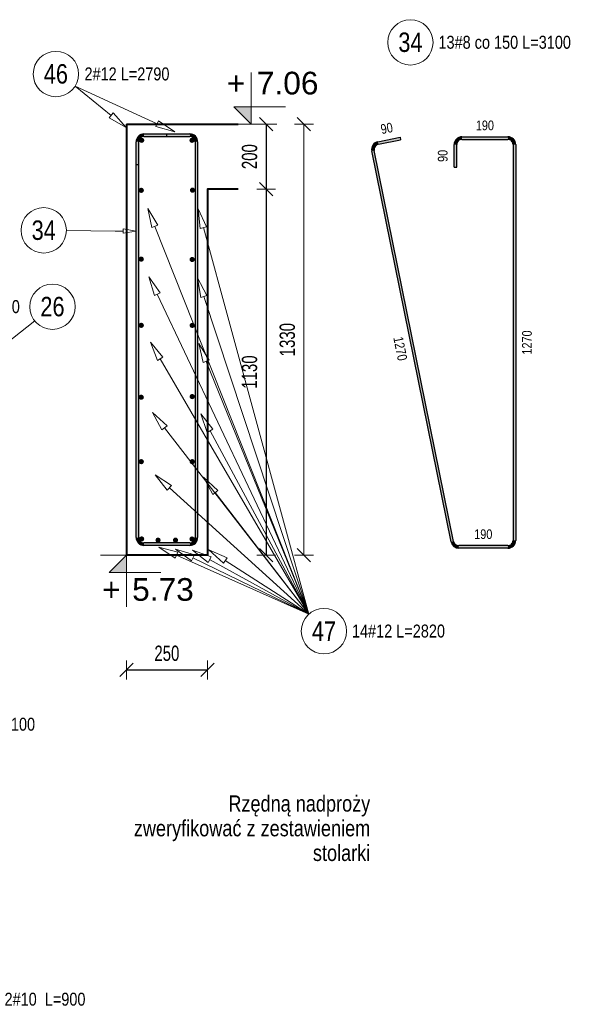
# Model space of a CAD drawing. Extents: x -1906120 to 89837, y -39133 to 303704.
# Tile 43 of 55: x 52731 to 54470, y -8372 to -5332. Entities that reach past the tile are written whole.
import ezdxf
from ezdxf.enums import TextEntityAlignment as Align

# ---------------------------------------------------------------- set-up
doc = ezdxf.new("R2010")
doc.units = 0
doc.header["$LTSCALE"] = 10
doc.header["$MEASUREMENT"] = 0
for name, color, linetype, lineweight in [('P-Opis', 1, 'Continuous', 18), ('P-Wymiar', 254, 'Continuous', 9), ('RCAD_deskowanie', 3, 'Continuous', 40)]:
    doc.layers.add(name, color=color, linetype=linetype, lineweight=lineweight)
for name, color, linetype in [('RCAD_kształt pręta', 7, 'Continuous'), ('RCAD_opis kształtu pręta', 7, 'Continuous'), ('RCAD_opis rozkładu', 7, 'Continuous'), ('RCAD_pręt wyrzucony', 130, 'Continuous'), ('RCAD_pręty punktowe', 7, 'Continuous'), ('RCAD_symbole graficzne', 7, 'Continuous')]:
    doc.layers.add(name, color=color, linetype=linetype)
doc.styles.add('_Fd Opis', font='arial.ttf')
doc.styles.add('ROMANS', font='arial.ttf', dxfattribs={"width": 0.7})
doc.styles.add('style1', font='arial.ttf', dxfattribs={"width": 0.8})
doc.dimstyles.new('A25', dxfattribs={"dimscale": 27, "dimtxt": 1.75, "dimasz": 0.06, "dimexe": 0, "dimexo": 0, "dimgap": 1, "dimtad": 1, "dimdec": 4, "dimrnd": 0.1, "dimdsep": 46, "dimtxsty": 'ROMANS', "dimblk": '[[[[[[[[', "dimcen": 2, "dimdle": 2, "dimse1": 1, "dimse2": 1, "dimclrd": 256, "dimclrt": 1, "dimadec": 0, "dimazin": 0, "dimtfac": 1, "dimtdec": 4, "dimtix": 1, "dimtmove": 2, "dimatfit": 3, "dimldrblk": '[[[[[[[[', "dimfxl": 0, "dimtvp": 0.6, "dimtolj": 1, "dimlwd": -1, "dimarcsym": 0})

# ---------------------------------------------------------------- blocks, each defined once
blk = doc.blocks.new('[[[[[[[[')
at = {"layer": 'P-Wymiar'}
for p, q in [((-12.72792206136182, -12.72792206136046), (12.72792206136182, 12.72792206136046)), ((0, 0), (-4.628327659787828, 0)), ((1.818989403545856e-12, 18.00000000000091), (1.818989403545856e-12, -18.00000000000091))]:
    blk.add_line(p, q, dxfattribs=at)
blk = doc.blocks.new('*D268')
at = {"layer": 'Defpoints', "color": 0, "transparency": 16777216}
for p in [(53309.80493906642, -5655.22609593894), (53320.85104801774, -6985.22609593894), (53607.82374298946, -6985.22609593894)]:
    blk.add_point(p, dxfattribs=at)
at = {"layer": 'P-Wymiar', "transparency": 16777216}
blk.add_line((53607.82374298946, -5656.846095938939), (53607.82374298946, -6983.60609593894), dxfattribs=at)
at = {"layer": 'P-Wymiar', "transparency": 16777216, "xscale": 1.62, "yscale": 1.62, "zscale": 1.62}
for p, rotation in [((53607.82374298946, -5655.22609593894), 90), ((53607.82374298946, -6985.22609593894), 270)]:
    blk.add_blockref('[[[[[[[[', p, dxfattribs=dict(at, rotation=rotation))
at = {"layer": 'P-Wymiar', "color": 1, "transparency": 16777216, "insert": (53556.68305403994, -6320.226095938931), "char_height": 47.25, "attachment_point": 5, "rotation": 90, "style": 'ROMANS'}
blk.add_mtext('\\A1;1330', dxfattribs=at)
blk = doc.blocks.new('*D271')
at = {"transparency": 16777216}
blk.add_line((53491.17889151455, -5656.846095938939), (53491.17889151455, -5853.606095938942), dxfattribs=at)
at = {"layer": 'Defpoints', "color": 0, "transparency": 16777216}
for p in [(53404.88585225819, -5655.22609593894), (53404.88585225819, -5855.226095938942), (53491.17889151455, -5855.226095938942)]:
    blk.add_point(p, dxfattribs=at)
at = {"transparency": 16777216, "xscale": 1.62, "yscale": 1.62, "zscale": 1.62}
for p, rotation in [((53491.17889151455, -5655.22609593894), 90), ((53491.17889151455, -5855.226095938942), 270)]:
    blk.add_blockref('[[[[[[[[', p, dxfattribs=dict(at, rotation=rotation))
at = {"color": 1, "transparency": 16777216, "insert": (53440.0543178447, -5755.226095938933), "char_height": 47.25, "attachment_point": 5, "rotation": 90, "style": 'ROMANS'}
blk.add_mtext('\\A1;200', dxfattribs=at)
blk = doc.blocks.new('*D272')
at = {"transparency": 16777216}
blk.add_line((53491.17889151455, -5856.846095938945), (53491.17889151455, -6983.60609593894), dxfattribs=at)
at = {"layer": 'Defpoints', "color": 0, "transparency": 16777216}
for p in [(53491.17889151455, -5855.226095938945), (53309.80493906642, -6985.22609593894), (53491.17889151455, -6985.22609593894)]:
    blk.add_point(p, dxfattribs=at)
at = {"transparency": 16777216, "xscale": 1.62, "yscale": 1.62, "zscale": 1.62}
for p, rotation in [((53491.17889151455, -5855.226095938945), 90), ((53491.17889151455, -6985.22609593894), 270)]:
    blk.add_blockref('[[[[[[[[', p, dxfattribs=dict(at, rotation=rotation))
at = {"color": 1, "transparency": 16777216, "insert": (53440.03820256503, -6420.226095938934), "char_height": 47.25, "attachment_point": 5, "rotation": 90, "style": 'ROMANS'}
blk.add_mtext('\\A1;1130', dxfattribs=at)
blk = doc.blocks.new('*D273')
at = {"transparency": 16777216}
blk.add_line((53061.42493906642, -7339.74213380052), (53308.18493906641, -7339.74213380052), dxfattribs=at)
at = {"layer": 'Defpoints', "color": 0, "transparency": 16777216}
for p in [(53059.80493906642, -6985.22609593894), (53309.80493906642, -6985.22609593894), (53309.80493906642, -7339.74213380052)]:
    blk.add_point(p, dxfattribs=at)
at = {"transparency": 16777216, "xscale": 1.62, "yscale": 1.62, "zscale": 1.62, "rotation": 180}
blk.add_blockref('[[[[[[[[', (53059.80493906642, -7339.74213380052), dxfattribs=at)
at = {"transparency": 16777216, "xscale": 1.62, "yscale": 1.62, "zscale": 1.62}
blk.add_blockref('[[[[[[[[', (53309.80493906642, -7339.74213380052), dxfattribs=at)
at = {"color": 1, "transparency": 16777216, "insert": (53184.80493906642, -7288.61756013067), "char_height": 47.25, "attachment_point": 5, "style": 'ROMANS'}
blk.add_mtext('\\A1;250', dxfattribs=at)

msp = doc.modelspace()

# ---------------------------------------------------------------- hatches: boundary and pattern name
h = msp.add_hatch(color=1)
edge = h.paths.add_edge_path(flags=0)
edge.add_arc((53105.80493906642, -5859.227841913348), 8, 0, 360, ccw=False)
h = msp.add_hatch(color=1)
edge = h.paths.add_edge_path(flags=0)
edge.add_arc((53263.80493906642, -5858.676714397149), 8, 0, 360, ccw=False)
h = msp.add_hatch(color=1)
edge = h.paths.add_edge_path(flags=0)
edge.add_arc((53105.80493906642, -6071.592190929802), 8, 0, 360, ccw=False)
h = msp.add_hatch(color=1)
edge = h.paths.add_edge_path(flags=0)
edge.add_arc((53262.97642599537, -6072.805033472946), 8, 0, 360, ccw=False)
h = msp.add_hatch(color=1)
edge = h.paths.add_edge_path(flags=0)
edge.add_arc((53105.80493906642, -6275.980259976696), 8, 0, 360, ccw=False)
h = msp.add_hatch(color=1)
edge = h.paths.add_edge_path(flags=0)
edge.add_arc((53262.97642599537, -6276.114441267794), 8, 0, 360, ccw=False)
h = msp.add_hatch(color=1)
edge = h.paths.add_edge_path(flags=0)
edge.add_arc((53105.80493906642, -6497.996884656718), 8, 0, 360, ccw=False)
h = msp.add_hatch(color=1)
edge = h.paths.add_edge_path(flags=0)
edge.add_arc((53262.97642599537, -6495.969835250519), 8, 0, 360, ccw=False)
h = msp.add_hatch(color=1)
edge = h.paths.add_edge_path(flags=0)
edge.add_arc((53105.80493906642, -6696.827503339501), 8, 0, 360, ccw=False)
h = msp.add_hatch(color=1)
edge = h.paths.add_edge_path(flags=0)
edge.add_arc((53262.97642599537, -6696.827503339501), 8, 0, 360, ccw=False)
h = msp.add_hatch(color=1)
edge = h.paths.add_edge_path(flags=0)
edge.add_arc((53106.94982903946, -6935.350106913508), 8, 0, 360, ccw=False)
h = msp.add_hatch(color=1)
edge = h.paths.add_edge_path(flags=0)
edge.add_arc((53262.40762398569, -6935.7432357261), 8, 0, 360, ccw=False)
h = msp.add_hatch(color=1)
edge = h.paths.add_edge_path(flags=0)
edge.add_arc((53157.51290233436, -6939.226095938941), 8, 0, 360, ccw=False)
h = msp.add_hatch(color=1)
edge = h.paths.add_edge_path(flags=0)
edge.add_arc((53211.51290233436, -6939.226095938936), 8, 0, 360, ccw=False)
at = {"layer": 'RCAD_kształt pręta'}
h = msp.add_hatch(color=4, dxfattribs=at)
edge = h.paths.add_edge_path(flags=0)
edge.add_line((53113.80493906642, -5685.22609593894), (53113.80493906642, -5693.22609593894))
edge.add_arc((53113.8049390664, -5709.226095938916), 15.99999999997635, 89.99999999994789, 180.0000000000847)
edge.add_line((53097.80493906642, -5709.22609593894), (53089.80493906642, -5709.22609593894))
edge.add_arc((53113.80493906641, -5709.226095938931), 23.99999999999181, 449.9999999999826, 540.0000000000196, ccw=False)
h = msp.add_hatch(color=4, dxfattribs=at)
edge = h.paths.add_edge_path(flags=0)
edge.add_line((53113.80493906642, -5685.22609593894), (53113.80493906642, -5693.22609593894))
edge.add_arc((53113.8049390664, -5709.226095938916), 15.99999999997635, 89.99999999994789, 180.0000000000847)
edge.add_line((53097.80493906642, -5709.22609593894), (53089.80493906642, -5709.22609593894))
edge.add_arc((53113.80493906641, -5709.226095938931), 23.99999999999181, 449.9999999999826, 540.0000000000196, ccw=False)
for points in [[(53097.80493906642, -5779.22609593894), (53089.80493906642, -5779.22609593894), (53089.80493906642, -5709.22609593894), (53097.80493906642, -5709.22609593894)], [(53097.80493906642, -6931.22609593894), (53089.80493906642, -6931.22609593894), (53089.80493906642, -5709.22609593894), (53097.80493906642, -5709.22609593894)], [(53113.80493906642, -5693.22609593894), (53113.80493906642, -5685.22609593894), (53255.80493906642, -5685.22609593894), (53255.80493906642, -5693.22609593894)], [(53113.80493906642, -5693.22609593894), (53113.80493906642, -5685.22609593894), (53183.80493906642, -5685.22609593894), (53183.80493906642, -5693.22609593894)], [(53271.80493906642, -5709.22609593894), (53279.80493906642, -5709.22609593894), (53279.80493906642, -6931.22609593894), (53271.80493906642, -6931.22609593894)], [(53255.80493906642, -6947.22609593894), (53255.80493906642, -6955.22609593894), (53113.80493906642, -6955.22609593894), (53113.80493906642, -6947.22609593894)]]:
    msp.add_hatch(color=4, dxfattribs=at).paths.add_polyline_path(points, flags=0)
h = msp.add_hatch(color=4, dxfattribs=at)
edge = h.paths.add_edge_path(flags=0)
edge.add_line((53279.80493906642, -5709.22609593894), (53271.80493906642, -5709.22609593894))
edge.add_arc((53255.80493906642, -5709.226095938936), 16, -1.302755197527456e-11, 90)
edge.add_line((53255.80493906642, -5693.226095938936), (53255.80493906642, -5685.226095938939))
edge.add_arc((53255.80493906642, -5709.226095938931), 23.99999999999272, 359.99999999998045, 450.0000000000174, ccw=False)
h = msp.add_hatch(color=4, dxfattribs=at)
edge = h.paths.add_edge_path(flags=0)
edge.add_line((53089.80493906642, -6931.22609593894), (53097.80493906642, -6931.22609593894))
edge.add_arc((53113.80493906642, -6931.226095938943), 16, 179.999999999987, 270)
edge.add_line((53113.80493906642, -6947.226095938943), (53113.80493906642, -6955.22609593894))
edge.add_arc((53113.80493906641, -6931.226095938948), 23.99999999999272, 539.9999999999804, 630.0000000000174, ccw=False)
h = msp.add_hatch(color=4, dxfattribs=at)
edge = h.paths.add_edge_path(flags=0)
edge.add_line((53255.80493906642, -6955.22609593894), (53255.80493906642, -6947.22609593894))
edge.add_arc((53255.80493906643, -6931.226095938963), 15.99999999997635, -90.00000000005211, 8.467908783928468e-11)
edge.add_line((53271.80493906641, -6931.22609593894), (53279.80493906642, -6931.22609593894))
edge.add_arc((53255.80493906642, -6931.226095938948), 23.99999999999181, 269.9999999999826, 360.00000000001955, ccw=False)
at = {"layer": 'RCAD_pręt wyrzucony'}
h = msp.add_hatch(color=4, dxfattribs=at)
edge = h.paths.add_edge_path(flags=0)
edge.add_line((53836.04304957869, -5709.11182680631), (53837.63240422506, -5716.95235942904))
edge.add_arc((53840.81111351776, -5732.633424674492), 15.99999999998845, 101.4591559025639, 191.4591559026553)
edge.add_line((53825.13004827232, -5735.812133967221), (53817.28951564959, -5737.40148861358))
edge.add_arc((53840.81111351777, -5732.633424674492), 23.99999999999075, 461.45915590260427, 551.4591559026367, ccw=False)
for points in [[(53837.63240422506, -5716.952359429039), (53836.04304957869, -5709.11182680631), (53904.64771002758, -5695.204973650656), (53906.23706467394, -5703.045506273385)], [(54095.38958440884, -5701.926521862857), (54095.38958440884, -5693.926521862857), (54237.38958440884, -5693.926521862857), (54237.38958440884, -5701.926521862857)], [(54069.86047487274, -6943.105231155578), (54062.01994225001, -6944.694585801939), (53817.28951564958, -5737.401488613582), (53825.13004827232, -5735.812133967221)], [(54079.38958440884, -5787.926521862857), (54071.38958440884, -5787.926521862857), (54071.38958440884, -5717.926521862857), (54079.38958440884, -5717.926521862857)], [(54253.38958440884, -5717.926521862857), (54261.38958440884, -5717.926521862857), (54261.38958440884, -6939.926521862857), (54253.38958440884, -6939.926521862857)], [(54237.38958440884, -6955.926521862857), (54237.38958440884, -6963.926521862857), (54085.5415401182, -6963.926521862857), (54085.5415401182, -6955.926521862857)]]:
    msp.add_hatch(color=4, dxfattribs=at).paths.add_polyline_path(points, flags=0)
h = msp.add_hatch(color=4, dxfattribs=at)
edge = h.paths.add_edge_path(flags=0)
edge.add_line((54095.38958440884, -5693.926521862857), (54095.38958440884, -5701.926521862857))
edge.add_arc((54095.38958440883, -5717.926521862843), 15.99999999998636, 89.99999999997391, 180.0000000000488)
edge.add_line((54079.38958440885, -5717.926521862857), (54071.38958440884, -5717.926521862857))
edge.add_arc((54095.38958440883, -5717.926521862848), 23.99999999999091, 449.9999999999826, 540.0000000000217, ccw=False)
h = msp.add_hatch(color=4, dxfattribs=at)
edge = h.paths.add_edge_path(flags=0)
edge.add_line((54261.38958440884, -5717.926521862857), (54253.38958440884, -5717.926521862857))
edge.add_arc((54237.38958440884, -5717.926521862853), 16, -1.302755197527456e-11, 90)
edge.add_line((54237.38958440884, -5701.926521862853), (54237.38958440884, -5693.926521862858))
edge.add_arc((54237.38958440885, -5717.926521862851), 23.99999999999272, 359.9999999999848, 450.0000000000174, ccw=False)
h = msp.add_hatch(color=4, dxfattribs=at)
edge = h.paths.add_edge_path(flags=0)
edge.add_line((54062.01994225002, -6944.694585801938), (54069.86047487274, -6943.105231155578))
edge.add_arc((54085.54154011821, -6939.92652186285), 16.00000000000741, -168.5408440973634, -90.00000000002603)
edge.add_line((54085.5415401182, -6955.926521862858), (54085.5415401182, -6963.926521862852))
edge.add_arc((54085.54154011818, -6939.92652186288), 23.99999999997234, 191.4591559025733, 270.00000000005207, ccw=False)
h = msp.add_hatch(color=4, dxfattribs=at)
edge = h.paths.add_edge_path(flags=0)
edge.add_line((54237.38958440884, -6963.926521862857), (54237.38958440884, -6955.926521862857))
edge.add_arc((54237.38958440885, -6939.926521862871), 15.99999999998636, -90.00000000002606, 4.885331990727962e-11)
edge.add_line((54253.38958440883, -6939.926521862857), (54261.38958440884, -6939.926521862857))
edge.add_arc((54237.38958440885, -6939.926521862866), 23.99999999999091, 269.9999999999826, 360.0000000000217, ccw=False)
at = {"layer": 'RCAD_pręty punktowe'}
h = msp.add_hatch(color=1, dxfattribs=at)
edge = h.paths.add_edge_path(flags=0)
edge.add_arc((53107.20225414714, -5704.708956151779), 8, 0, 360, ccw=False)
h = msp.add_hatch(color=1, dxfattribs=at)
edge = h.paths.add_edge_path(flags=0)
edge.add_arc((53262.40762398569, -5704.708956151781), 8, 0, 360, ccw=False)
at = {"layer": 'RCAD_symbole graficzne'}
for points in [[(53391.32206807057, -5601.892763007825), (53444.65540140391, -5655.226096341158), (53444.65540140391, -5601.892763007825)], [(53006.47160573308, -7038.559429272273), (53059.80493906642, -6985.22609593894), (53059.80493906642, -7038.559429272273)]]:
    msp.add_hatch(color=1, dxfattribs=at).paths.add_polyline_path(points, flags=0)

# ---------------------------------------------------------------- linework, layer by layer
at = {"layer": 'RCAD_deskowanie'}
for points in [[(53059.80493906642, -5655.22609593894), (53404.88585225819, -5655.22609593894)], [(53059.80493906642, -5655.22609593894), (53059.80493906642, -6985.22609593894)], [(53404.88585225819, -5855.226095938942), (53309.80493906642, -5855.226095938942), (53309.80493906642, -6985.22609593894)], [(53309.80493906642, -6985.22609593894), (53059.80493906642, -6985.22609593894)]]:
    msp.add_lwpolyline(points, dxfattribs=at)
at = {"layer": 'RCAD_kształt pręta', "color": 4}
for p, q in [((53089.80493906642, -5779.22609593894), (53089.80493906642, -5709.22609593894)), ((53089.80493906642, -6931.22609593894), (53089.80493906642, -5709.22609593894)), ((53097.80493906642, -5779.22609593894), (53097.80493906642, -5709.22609593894)), ((53097.80493906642, -6931.22609593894), (53097.80493906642, -5709.22609593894)), ((53113.80493906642, -5685.22609593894), (53255.80493906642, -5685.22609593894)), ((53113.80493906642, -5685.22609593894), (53183.80493906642, -5685.22609593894)), ((53113.80493906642, -5693.22609593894), (53255.80493906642, -5693.22609593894)), ((53113.80493906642, -5693.22609593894), (53183.80493906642, -5693.22609593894)), ((53183.80493906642, -5685.22609593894), (53183.80493906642, -5693.22609593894)), ((53271.80493906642, -5709.22609593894), (53271.80493906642, -6931.22609593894)), ((53279.80493906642, -5709.22609593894), (53279.80493906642, -6931.22609593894)), ((53089.80493906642, -5779.22609593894), (53097.80493906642, -5779.22609593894)), ((53255.80493906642, -6947.22609593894), (53113.80493906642, -6947.22609593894)), ((53255.80493906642, -6955.22609593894), (53113.80493906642, -6955.22609593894))]:
    msp.add_line(p, q, dxfattribs=at)
for centre, radius, start, end in [((53113.80493906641, -5709.226095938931), 23.99999999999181, 89.99999999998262, 180.0000000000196), ((53113.80493906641, -5709.226095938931), 23.99999999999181, 89.99999999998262, 180.0000000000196), ((53113.8049390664, -5709.226095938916), 15.99999999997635, 89.99999999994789, 180.0000000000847), ((53113.8049390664, -5709.226095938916), 15.99999999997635, 89.99999999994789, 180.0000000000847), ((53255.80493906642, -5709.226095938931), 23.99999999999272, 359.9999999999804, 90.0000000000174), ((53255.80493906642, -5709.226095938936), 16, 359.999999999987, 90), ((53113.80493906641, -6931.226095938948), 23.99999999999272, 179.9999999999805, 270.0000000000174), ((53113.80493906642, -6931.226095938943), 16, 179.999999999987, 270), ((53255.80493906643, -6931.226095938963), 15.99999999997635, 269.9999999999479, 8.467908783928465e-11), ((53255.80493906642, -6931.226095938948), 23.99999999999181, 269.9999999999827, 1.956677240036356e-11)]:
    msp.add_arc(centre, radius, start, end, dxfattribs=at)
at = {"layer": 'RCAD_opis kształtu pręta', "color": 8, "lineweight": 0}
for p, q in [((53024.80493906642, -5984.832544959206), (52874.64685040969, -5983.367303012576)), ((53024.80493906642, -5984.832544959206), (53049.80493906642, -5984.832544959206)), ((53049.80493906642, -5978.165878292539), (53089.80493906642, -5984.832544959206)), ((53049.80493906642, -5978.165878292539), (53049.80493906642, -5991.499211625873)), ((53089.80493906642, -5984.832544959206), (53049.80493906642, -5991.499211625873)), ((52776.79819570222, -6261.925849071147), (52118.22415409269, -6783.085568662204))]:
    msp.add_line(p, q, dxfattribs=at)
for centre in [(52804.65018281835, -5982.684275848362), (52831.68997718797, -6218.487475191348)]:
    msp.add_circle(centre, 70, dxfattribs=at)
at = {"layer": 'RCAD_opis rozkładu', "color": 8, "lineweight": 0}
for p, q in [((52901.63184550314, -5537.161736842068), (53012.58170756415, -5627.707395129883)), ((52901.63184550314, -5537.161736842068), (53155.005396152, -5653.50507479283)), ((53018.90439723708, -5619.959905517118), (53006.25901789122, -5635.454884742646)), ((53018.90439723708, -5619.959905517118), (53059.06664524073, -5665.643533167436)), ((53059.06664524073, -5665.643533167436), (53006.25901789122, -5635.454884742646)), ((53159.17827918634, -5644.417333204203), (53150.83251311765, -5662.592816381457)), ((53159.17827918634, -5644.417333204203), (53209.53184568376, -5678.542372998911)), ((53209.53184568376, -5678.542372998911), (53150.83251311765, -5662.592816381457)), ((53138.77417425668, -5974.454369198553), (53125.93696732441, -5914.996769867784)), ((53125.93696732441, -5914.996769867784), (53157.36381690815, -5967.077026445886)), ((53287.75302904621, -5977.075537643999), (53281.60256263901, -5916.559657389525)), ((53281.60256263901, -5916.559657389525), (53307.047343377, -5971.8096631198)), ((53138.77417425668, -5974.454369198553), (53157.36381690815, -5967.077026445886)), ((53623.053353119, -7167.645084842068), (53148.06899558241, -5970.765697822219)), ((53287.75302904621, -5977.075537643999), (53307.047343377, -5971.8096631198)), ((53623.053353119, -7167.645084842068), (53297.40018621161, -5974.4426003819)), ((53146.14342101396, -6184.319529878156), (53129.49276481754, -6125.815208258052)), ((53129.49276481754, -6125.815208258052), (53164.21776012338, -6175.756921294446)), ((53289.16061039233, -6189.876173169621), (53279.81565437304, -6129.770667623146)), ((53279.81565437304, -6129.770667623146), (53308.14915510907, -6183.596430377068)), ((53146.14342101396, -6184.319529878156), (53164.21776012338, -6175.756921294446)), ((53623.053353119, -7167.645084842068), (53155.18059056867, -6180.038225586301)), ((53289.16061039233, -6189.876173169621), (53308.14915510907, -6183.596430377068)), ((53623.053353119, -7167.645084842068), (53298.6548827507, -6186.736301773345)), ((53155.55073283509, -6384.710995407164), (53133.99860502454, -6327.829488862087)), ((53133.99860502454, -6327.829488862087), (53172.83380913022, -6374.646440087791)), ((53296.86512055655, -6391.057912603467), (53283.5533007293, -6331.704770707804)), ((53283.5533007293, -6331.704770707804), (53315.39523036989, -6383.53228769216)), ((53155.55073283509, -6384.710995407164), (53172.83380913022, -6374.646440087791)), ((53623.053353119, -7167.645084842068), (53164.19227098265, -6379.678717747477)), ((53296.86512055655, -6391.057912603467), (53315.39523036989, -6383.53228769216)), ((53623.053353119, -7167.645084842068), (53306.13017546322, -6387.295100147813)), ((53169.43491674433, -6598.955817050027), (53140.5712286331, -6545.412493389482)), ((53140.5712286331, -6545.412493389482), (53185.24011965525, -6586.700387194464)), ((53309.11536108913, -6606.344845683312), (53289.44713902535, -6548.784781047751)), ((53289.44713902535, -6548.784781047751), (53326.72034302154, -6596.854608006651)), ((53169.43491674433, -6598.955817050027), (53185.24011965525, -6586.700387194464)), ((53623.053353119, -7167.645084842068), (53177.33751819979, -6592.828102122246)), ((53309.11536108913, -6606.344845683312), (53326.72034302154, -6596.854608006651)), ((53623.053353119, -7167.645084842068), (53317.91785205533, -6601.599726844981)), ((53185.98504094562, -6784.841313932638), (53148.25356112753, -6737.130356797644)), ((53148.25356112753, -6737.130356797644), (53199.41932543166, -6770.025106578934)), ((53326.20326089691, -6798.047363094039), (53297.55333131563, -6744.389357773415)), ((53297.55333131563, -6744.389357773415), (53342.05721237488, -6785.855061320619)), ((53185.98504094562, -6784.841313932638), (53199.41932543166, -6770.025106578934)), ((53623.053353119, -7167.645084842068), (53192.70218318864, -6777.433210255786)), ((53326.20326089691, -6798.047363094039), (53342.05721237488, -6785.855061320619)), ((53623.053353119, -7167.645084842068), (53334.13023663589, -6791.951212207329)), ((53210.72715808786, -6994.446817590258), (53160.02056132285, -6960.848587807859)), ((53160.02056132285, -6960.848587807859), (53218.8829841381, -6976.185314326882)), ((53210.72715808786, -6994.446817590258), (53218.8829841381, -6976.185314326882)), ((53261.05287964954, -7002.70351535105), (53211.46974980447, -6967.468401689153)), ((53211.46974980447, -6967.468401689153), (53269.80031489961, -6984.717899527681)), ((53623.053353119, -7167.645084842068), (53214.80507111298, -6985.316065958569)), ((53261.05287964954, -7002.70351535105), (53269.80031489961, -6984.717899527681)), ((53311.83071109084, -7007.831930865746), (53264.08198674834, -6970.148256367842)), ((53264.08198674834, -6970.148256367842), (53321.47143123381, -6990.308902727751)), ((53311.83071109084, -7007.831930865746), (53321.47143123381, -6990.308902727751)), ((53359.59357725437, -7010.173338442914), (53314.52964151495, -6969.316984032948)), ((53314.52964151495, -6969.316984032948), (53370.4083983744, -6993.349556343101)), ((53623.053353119, -7167.645084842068), (53265.42659727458, -6993.710707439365)), ((53623.053353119, -7167.645084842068), (53316.65107116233, -6999.070416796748)), ((53359.59357725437, -7010.173338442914), (53370.4083983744, -6993.349556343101)), ((53623.053353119, -7167.645084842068), (53365.00098781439, -7001.761447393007))]:
    msp.add_line(p, q, dxfattribs=at)
for centre in [(52842.23006263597, -5500.128937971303), (53669.56703198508, -7219.956438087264)]:
    msp.add_circle(centre, 70, dxfattribs=at)
at = {"layer": 'RCAD_pręt wyrzucony', "color": 4}
for p, q in [((53836.04304957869, -5709.11182680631), (53904.64771002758, -5695.204973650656)), ((53837.63240422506, -5716.952359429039), (53906.23706467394, -5703.045506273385)), ((53904.64771002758, -5695.204973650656), (53906.23706467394, -5703.045506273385)), ((54095.38958440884, -5693.926521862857), (54237.38958440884, -5693.926521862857)), ((54095.38958440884, -5701.926521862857), (54237.38958440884, -5701.926521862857)), ((54062.01994225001, -6944.694585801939), (53817.28951564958, -5737.401488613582)), ((54069.86047487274, -6943.105231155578), (53825.13004827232, -5735.812133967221)), ((54071.38958440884, -5787.926521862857), (54071.38958440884, -5717.926521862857)), ((54079.38958440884, -5787.926521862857), (54079.38958440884, -5717.926521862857)), ((54253.38958440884, -5717.926521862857), (54253.38958440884, -6939.926521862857)), ((54261.38958440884, -5717.926521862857), (54261.38958440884, -6939.926521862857)), ((54071.38958440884, -5787.926521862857), (54079.38958440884, -5787.926521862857)), ((54237.38958440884, -6955.926521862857), (54085.5415401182, -6955.926521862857)), ((54237.38958440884, -6963.926521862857), (54085.5415401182, -6963.926521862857))]:
    msp.add_line(p, q, dxfattribs=at)
at = {"layer": 'RCAD_pręt wyrzucony', "color": 8, "lineweight": 0}
msp.add_circle((53936.53948018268, -5402.450074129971), 70, dxfattribs=at)
at = {"layer": 'RCAD_pręt wyrzucony', "color": 4}
for centre, radius, start, end in [((53840.81111351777, -5732.633424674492), 23.99999999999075, 101.4591559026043, 191.4591559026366), ((54095.38958440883, -5717.926521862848), 23.99999999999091, 89.99999999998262, 180.0000000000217), ((54095.38958440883, -5717.926521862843), 15.99999999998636, 89.99999999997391, 180.0000000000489), ((54237.38958440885, -5717.926521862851), 23.99999999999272, 359.9999999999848, 90.00000000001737), ((54237.38958440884, -5717.926521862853), 16, 359.999999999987, 90), ((53840.81111351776, -5732.633424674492), 15.99999999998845, 101.4591559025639, 191.4591559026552), ((54085.54154011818, -6939.92652186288), 23.99999999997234, 191.4591559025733, 270.000000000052), ((54085.54154011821, -6939.92652186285), 16.00000000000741, 191.4591559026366, 269.9999999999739), ((54237.38958440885, -6939.926521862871), 15.99999999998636, 269.9999999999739, 4.885331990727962e-11), ((54237.38958440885, -6939.926521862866), 23.99999999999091, 269.9999999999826, 2.170410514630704e-11)]:
    msp.add_arc(centre, radius, start, end, dxfattribs=at)
at = {"layer": 'RCAD_symbole graficzne', "color": 1, "lineweight": 0}
for p, q in [((53444.65540140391, -5655.226096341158), (53444.65540140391, -5495.226096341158)), ((53551.32206807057, -5601.892763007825), (53391.32206807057, -5601.892763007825)), ((53391.32206807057, -5601.892763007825), (53444.65540140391, -5655.226096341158)), ((53524.65540140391, -5655.226096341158), (53364.65540140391, -5655.226096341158)), ((53139.80493906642, -6985.22609593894), (52979.80493906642, -6985.22609593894)), ((53006.47160573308, -7038.559429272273), (53059.80493906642, -6985.22609593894)), ((53059.80493906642, -6985.22609593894), (53059.80493906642, -7145.22609593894)), ((53166.47160573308, -7038.559429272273), (53006.47160573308, -7038.559429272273))]:
    msp.add_line(p, q, dxfattribs=at)

# ---------------------------------------------------------------- texts
at = {"layer": 'P-Opis', "insert": (53812.51940583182, -7727.189879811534), "char_height": 50, "attachment_point": 3, "line_spacing_factor": 0.9142857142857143, "style": '_Fd Opis'}
msp.add_mtext('{\\W0.8;Rzędną nadproży \\Pzweryfikować z zestawieniem \\Pstolarki}', dxfattribs=at)
at = {"layer": 'RCAD_opis kształtu pręta', "color": 1, "attachment_point": 5, "style": 'style1'}
for s, insert, char_height in [('34', (52804.65018281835, -5982.684275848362), 60), ('2#10  L=900', (52606.06105495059, -6218.487475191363), 40), ('26', (52831.68997718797, -6218.487475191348), 60)]:
    msp.add_mtext(s, dxfattribs=dict(at, insert=insert, char_height=char_height))
at = {"layer": 'RCAD_opis rozkładu', "color": 1, "char_height": 60, "attachment_point": 5, "style": 'style1'}
for s, insert in [('46', (52842.23006263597, -5500.128937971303)), ('47', (53669.56703198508, -7219.956438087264))]:
    msp.add_mtext(s, dxfattribs=dict(at, insert=insert))
at = {"layer": 'RCAD_opis rozkładu', "color": 2, "char_height": 40, "attachment_point": 5, "style": 'style1'}
for s, insert in [('2#12 L=2790', (53061.6488893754, -5500.128937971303)), ('14#12 L=2820', (53899.63797332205, -7219.956438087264)), ('13#8 L=3100', (52646.86268878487, -7507.624573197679))]:
    msp.add_mtext(s, dxfattribs=dict(at, insert=insert))
at = {"layer": 'RCAD_pręt wyrzucony', "color": 1, "attachment_point": 5, "style": 'style1'}
for s, insert, char_height in [('34', (53936.53948018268, -5402.450074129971), 60), ('190', (54166.38958440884, -5658.926521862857), 30), ('190', (54161.46556226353, -6920.926521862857), 30)]:
    msp.add_mtext(s, dxfattribs=dict(at, insert=insert, char_height=char_height))
at = {"layer": 'RCAD_pręt wyrzucony', "color": 2, "char_height": 40, "attachment_point": 5, "style": 'style1'}
for s, insert in [('13#8 co 150 L=3100', (54227.49991674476, -5402.450074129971)), ('2#10  L=900', (52808.5892505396, -8356.474868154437))]:
    msp.add_mtext(s, dxfattribs=dict(at, insert=insert))
at = {"layer": 'RCAD_pręt wyrzucony', "color": 1, "char_height": 30, "attachment_point": 5, "style": 'style1'}
for s, insert, rotation in [('90', (53863.39195322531, -5667.85607000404), 11.459155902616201), ('90', (54036.38958440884, -5752.926521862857), 90), ('1270', (54296.38958440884, -6328.926521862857), 90), ('1270', (53905.35239872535, -6348.001463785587), 281.45915590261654)]:
    msp.add_mtext(s, dxfattribs=dict(at, insert=insert, rotation=rotation))
at = {"layer": 'RCAD_symbole graficzne', "color": 2, "style": 'style1'}
msp.add_text('7.06 ', height=70, dxfattribs=at).set_placement((53462.43317918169, -5584.114985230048), align=Align.BOTTOM_LEFT)
msp.add_text('+', height=70, dxfattribs=at).set_placement((53426.87762362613, -5584.114985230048), align=Align.BOTTOM_RIGHT)
msp.add_text('+', height=70, dxfattribs=at).set_placement((53042.02716128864, -7056.33720705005), align=Align.TOP_RIGHT)
msp.add_text('5.73 ', height=70, dxfattribs=at).set_placement((53077.5827168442, -7056.33720705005), align=Align.TOP_LEFT)

# ---------------------------------------------------------------- dimensions: what is measured, and where the dimension line sits
for base, p1, p2, picture, middle in [((53491.17889151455, -5855.226095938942), (53404.88585225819, -5655.22609593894), (53404.88585225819, -5855.226095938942), '*D271', (53440.0543178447, -5755.226095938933)), ((53491.17889151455, -6985.22609593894), (53491.17889151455, -5855.226095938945), (53309.80493906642, -6985.22609593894), '*D272', (53440.03820256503, -6420.226095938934))]:
    dim = msp.add_linear_dim(base=base, p1=p1, p2=p2, angle=90, dimstyle='A25', override={"dimfxl": 0.18, "dimfxlon": 1})
    dim.commit()
    dim.dimension.update_dxf_attribs({"geometry": picture, "text_midpoint": middle})
dim = msp.add_linear_dim(base=(53309.80493906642, -7339.74213380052), p1=(53059.80493906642, -6985.22609593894), p2=(53309.80493906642, -6985.22609593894), dimstyle='A25', override={"dimfxl": 0.18, "dimfxlon": 1})
dim.commit()
dim.dimension.update_dxf_attribs({"geometry": '*D273', "text_midpoint": (53184.80493906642, -7288.61756013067)})
at = {"layer": 'P-Wymiar'}
dim = msp.add_linear_dim(base=(53607.82374298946, -6985.22609593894), p1=(53309.80493906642, -5655.22609593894), p2=(53320.85104801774, -6985.22609593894), angle=90, dimstyle='A25', override={"dimfxl": 0.18, "dimfxlon": 1}, dxfattribs=at)
dim.commit()
dim.dimension.update_dxf_attribs({"geometry": '*D268', "text_midpoint": (53556.68305403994, -6320.226095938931)})

doc.saveas('drawing.dxf')
